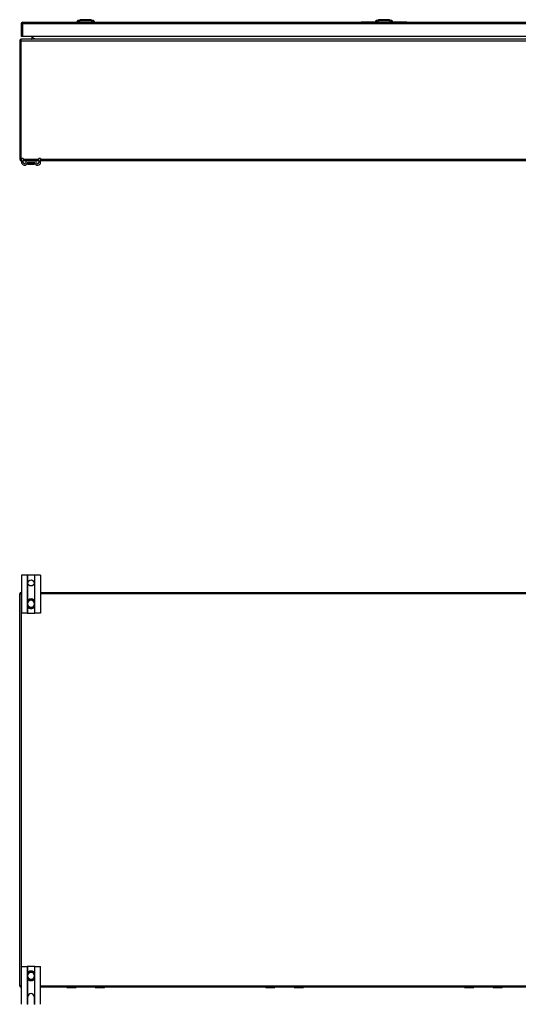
# Model space of a CAD drawing. Header units: inches. Extents: x 12 to 265, y 22 to 128.
# Tile 3 of 13: x 12 to 45, y 61 to 126. Entities that reach past the tile are written whole.
import ezdxf

# ---------------------------------------------------------------- set-up
doc = ezdxf.new("R2010")
doc.units = ezdxf.units.IN
doc.header["$MEASUREMENT"] = 0
doc.layers.add('Visible Edges(ANSI)', color=7, linetype='Continuous', lineweight=25)
doc.layers.add('Visible Tangent Edges(ANSI)', color=7, linetype='Continuous', lineweight=25)

msp = doc.modelspace()

# ---------------------------------------------------------------- linework, layer by layer
at = {"layer": 'Visible Edges(ANSI)'}
for p, q in [((12.155, 125.392), (12.155, 124.557)), ((12.254, 125.491), (59.859, 125.491)), ((15.883, 125.506), (15.815, 125.506)), ((15.883, 125.506), (15.994, 125.506)), ((15.889, 125.599), (16.048, 125.661)), ((16.817, 125.506), (15.994, 125.506)), ((16.762, 125.661), (16.922, 125.599)), ((16.817, 125.506), (16.928, 125.506)), ((16.996, 125.506), (16.928, 125.506)), ((34.307, 125.497), (34.307, 125.491)), ((34.307, 125.497), (34.557, 125.497)), ((35.49, 125.497), (34.557, 125.497)), ((35.534, 125.506), (35.466, 125.506)), ((35.534, 125.506), (35.645, 125.506)), ((35.54, 125.599), (35.7, 125.661)), ((36.469, 125.506), (35.645, 125.506)), ((36.414, 125.661), (36.573, 125.599)), ((36.469, 125.506), (36.579, 125.506)), ((36.647, 125.506), (36.579, 125.506)), ((37.557, 125.497), (36.624, 125.497)), ((37.557, 125.497), (37.807, 125.497)), ((37.807, 125.491), (37.807, 125.497)), ((12.254, 124.557), (12.155, 124.557)), ((59.859, 124.557), (12.254, 124.557)), ((12.855, 124.557), (12.855, 124.402)), ((12.057, 124.272), (12.057, 116.47)), ((59.958, 124.371), (12.156, 124.371)), ((12.182, 116.371), (12.156, 116.371)), ((12.182, 116.373), (12.182, 116.529)), ((12.287, 116.529), (12.182, 116.529)), ((12.182, 116.373), (12.182, 116.266)), ((12.287, 116.529), (12.287, 116.373)), ((12.287, 116.266), (12.287, 116.373)), ((12.586, 116.371), (12.287, 116.371)), ((12.571, 116.258), (12.571, 116.169)), ((12.571, 116.169), (12.571, 116.168)), ((13.028, 116.371), (12.586, 116.371)), ((13.028, 116.266), (12.586, 116.266)), ((12.59, 116.148), (13.023, 116.148)), ((13.327, 116.371), (13.028, 116.371)), ((13.043, 116.169), (13.043, 116.258)), ((13.043, 116.168), (13.043, 116.169)), ((13.432, 116.529), (13.327, 116.529)), ((13.327, 116.373), (13.327, 116.529)), ((13.327, 116.373), (13.327, 116.266)), ((13.432, 116.529), (13.432, 116.373)), ((13.432, 116.266), (13.432, 116.373)), ((58.682, 116.371), (13.432, 116.371)), ((12.555, 89.076), (12.182, 89.076)), ((12.182, 89.076), (12.182, 86.576)), ((12.586, 89.076), (12.555, 89.076)), ((13.028, 89.076), (12.586, 89.076)), ((13.059, 89.076), (13.028, 89.076)), ((13.432, 89.076), (13.059, 89.076)), ((13.432, 89.076), (13.432, 86.576)), ((12.057, 62.05), (12.057, 87.852)), ((12.156, 87.951), (12.182, 87.951)), ((13.432, 87.951), (58.682, 87.951)), ((12.571, 87.312), (12.571, 87.274)), ((12.571, 87.274), (12.571, 87.129)), ((12.571, 87.129), (12.571, 87.09)), ((13.043, 87.274), (13.043, 87.312)), ((13.043, 87.129), (13.043, 87.274)), ((13.043, 87.09), (13.043, 87.129)), ((12.555, 86.576), (12.182, 86.576)), ((12.555, 86.576), (12.586, 86.576)), ((12.586, 86.576), (13.028, 86.576)), ((13.028, 86.576), (13.059, 86.576)), ((13.432, 86.576), (13.059, 86.576)), ((12.182, 63.326), (12.555, 63.326)), ((12.182, 60.826), (12.182, 63.326)), ((12.586, 63.326), (12.555, 63.326)), ((13.028, 63.326), (12.586, 63.326)), ((13.059, 63.326), (13.028, 63.326)), ((13.059, 63.326), (13.432, 63.326)), ((13.432, 60.826), (13.432, 63.326)), ((12.571, 62.812), (12.571, 62.774)), ((12.571, 62.774), (12.571, 62.629)), ((12.571, 62.629), (12.571, 62.59)), ((13.043, 62.774), (13.043, 62.812)), ((13.043, 62.629), (13.043, 62.774)), ((13.043, 62.59), (13.043, 62.629)), ((12.182, 61.951), (12.156, 61.951)), ((58.682, 61.951), (13.432, 61.951)), ((15.175, 61.933), (15.76, 61.933)), ((15.775, 61.951), (15.775, 61.949)), ((17.035, 61.949), (17.035, 61.951)), ((17.051, 61.933), (17.636, 61.933)), ((28.276, 61.933), (28.861, 61.933)), ((28.876, 61.951), (28.876, 61.949)), ((30.136, 61.949), (30.136, 61.951)), ((30.152, 61.933), (30.737, 61.933)), ((41.377, 61.933), (41.962, 61.933)), ((41.977, 61.951), (41.977, 61.949)), ((43.237, 61.949), (43.237, 61.951)), ((43.253, 61.933), (43.838, 61.933)), ((12.604, 60.888), (12.604, 61.326)), ((13.01, 61.326), (13.01, 60.888))]:
    msp.add_line(p, q, dxfattribs=at)
at = {"layer": 'Visible Edges(ANSI)', "flags": 128}
for points in [[(16.76, 125.661), (16.76, 125.661), (16.759, 125.661), (16.757, 125.661), (16.754, 125.661), (16.75, 125.661), (16.745, 125.661), (16.74, 125.661), (16.733, 125.661), (16.726, 125.661), (16.719, 125.661), (16.71, 125.661), (16.701, 125.661), (16.691, 125.661), (16.68, 125.661), (16.669, 125.661), (16.657, 125.661), (16.644, 125.661), (16.631, 125.661), (16.617, 125.661), (16.603, 125.661), (16.588, 125.661), (16.573, 125.661), (16.557, 125.661), (16.541, 125.661), (16.525, 125.661), (16.509, 125.661), (16.492, 125.661), (16.475, 125.661), (16.458, 125.661), (16.44, 125.661), (16.423, 125.661), (16.406, 125.661), (16.388, 125.661), (16.371, 125.661), (16.354, 125.661), (16.336, 125.661), (16.319, 125.661), (16.302, 125.661), (16.286, 125.661), (16.27, 125.661), (16.254, 125.661), (16.238, 125.661), (16.223, 125.661), (16.208, 125.661), (16.194, 125.661), (16.18, 125.661), (16.167, 125.661), (16.154, 125.661), (16.142, 125.661), (16.131, 125.661), (16.12, 125.661), (16.11, 125.661), (16.101, 125.661), (16.092, 125.661), (16.084, 125.661), (16.077, 125.661), (16.071, 125.661), (16.065, 125.661), (16.061, 125.661), (16.057, 125.661), (16.054, 125.661), (16.052, 125.661), (16.051, 125.661), (16.05, 125.661)], [(36.412, 125.661), (36.412, 125.661), (36.41, 125.661), (36.408, 125.661), (36.405, 125.661), (36.401, 125.661), (36.397, 125.661), (36.391, 125.661), (36.385, 125.661), (36.378, 125.661), (36.37, 125.661), (36.361, 125.661), (36.352, 125.661), (36.342, 125.661), (36.331, 125.661), (36.32, 125.661), (36.308, 125.661), (36.296, 125.661), (36.282, 125.661), (36.269, 125.661), (36.254, 125.661), (36.24, 125.661), (36.224, 125.661), (36.209, 125.661), (36.193, 125.661), (36.177, 125.661), (36.16, 125.661), (36.143, 125.661), (36.126, 125.661), (36.109, 125.661), (36.092, 125.661), (36.075, 125.661), (36.057, 125.661), (36.04, 125.661), (36.022, 125.661), (36.005, 125.661), (35.988, 125.661), (35.971, 125.661), (35.954, 125.661), (35.937, 125.661), (35.921, 125.661), (35.905, 125.661), (35.89, 125.661), (35.874, 125.661), (35.859, 125.661), (35.845, 125.661), (35.831, 125.661), (35.818, 125.661), (35.806, 125.661), (35.794, 125.661), (35.782, 125.661), (35.772, 125.661), (35.762, 125.661), (35.752, 125.661), (35.744, 125.661), (35.736, 125.661), (35.729, 125.661), (35.722, 125.661), (35.717, 125.661), (35.712, 125.661), (35.709, 125.661), (35.706, 125.661), (35.703, 125.661), (35.702, 125.661), (35.702, 125.661)], [(12.702, 87.498), (12.692, 87.494), (12.683, 87.49), (12.674, 87.486), (12.665, 87.481), (12.657, 87.475), (12.649, 87.469), (12.641, 87.463), (12.633, 87.456), (12.626, 87.449), (12.619, 87.442), (12.613, 87.434), (12.607, 87.426), (12.601, 87.418), (12.596, 87.409), (12.591, 87.4), (12.587, 87.391), (12.583, 87.382), (12.58, 87.372), (12.577, 87.363), (12.575, 87.353), (12.573, 87.343), (12.572, 87.333), (12.571, 87.323), (12.571, 87.312)], [(12.571, 87.09), (12.571, 87.08), (12.572, 87.07), (12.573, 87.06), (12.575, 87.05), (12.577, 87.04), (12.58, 87.03), (12.583, 87.021), (12.587, 87.011), (12.591, 87.002), (12.596, 86.993), (12.601, 86.985), (12.607, 86.976), (12.613, 86.968), (12.619, 86.96), (12.626, 86.953), (12.633, 86.946), (12.64, 86.939), (12.648, 86.933), (12.657, 86.927), (12.665, 86.922), (12.674, 86.916), (12.683, 86.912), (12.692, 86.908), (12.702, 86.904)], [(13.043, 87.312), (13.043, 87.323), (13.042, 87.333), (13.041, 87.343), (13.039, 87.353), (13.037, 87.363), (13.034, 87.372), (13.03, 87.382), (13.027, 87.391), (13.022, 87.4), (13.018, 87.409), (13.013, 87.418), (13.007, 87.426), (13.001, 87.434), (12.994, 87.442), (12.988, 87.449), (12.981, 87.456), (12.973, 87.463), (12.965, 87.469), (12.957, 87.475), (12.948, 87.481), (12.94, 87.486), (12.931, 87.49), (12.921, 87.494), (12.912, 87.498)], [(12.912, 86.904), (12.921, 86.908), (12.931, 86.912), (12.94, 86.916), (12.949, 86.922), (12.957, 86.927), (12.965, 86.933), (12.973, 86.939), (12.981, 86.946), (12.988, 86.953), (12.995, 86.961), (13.001, 86.968), (13.007, 86.976), (13.013, 86.985), (13.018, 86.993), (13.023, 87.002), (13.027, 87.011), (13.031, 87.021), (13.034, 87.03), (13.037, 87.04), (13.039, 87.05), (13.041, 87.059), (13.042, 87.07), (13.043, 87.08), (13.043, 87.09)], [(12.702, 62.998), (12.692, 62.994), (12.683, 62.99), (12.674, 62.986), (12.665, 62.981), (12.657, 62.975), (12.648, 62.969), (12.64, 62.963), (12.633, 62.956), (12.626, 62.949), (12.619, 62.942), (12.613, 62.934), (12.606, 62.926), (12.601, 62.917), (12.596, 62.909), (12.591, 62.9), (12.587, 62.891), (12.583, 62.881), (12.58, 62.872), (12.577, 62.862), (12.575, 62.853), (12.573, 62.843), (12.572, 62.833), (12.571, 62.823), (12.571, 62.812)], [(13.043, 62.812), (13.043, 62.823), (13.042, 62.833), (13.041, 62.843), (13.039, 62.852), (13.037, 62.862), (13.034, 62.872), (13.031, 62.881), (13.027, 62.891), (13.023, 62.9), (13.018, 62.909), (13.013, 62.917), (13.007, 62.926), (13.001, 62.934), (12.995, 62.942), (12.988, 62.949), (12.981, 62.956), (12.973, 62.963), (12.965, 62.969), (12.957, 62.975), (12.949, 62.981), (12.94, 62.986), (12.931, 62.99), (12.921, 62.994), (12.912, 62.998)], [(12.571, 62.59), (12.571, 62.58), (12.572, 62.569), (12.573, 62.559), (12.575, 62.549), (12.577, 62.54), (12.58, 62.53), (12.583, 62.52), (12.587, 62.511), (12.591, 62.502), (12.596, 62.493), (12.601, 62.484), (12.607, 62.476), (12.613, 62.468), (12.619, 62.46), (12.626, 62.453), (12.633, 62.446), (12.641, 62.439), (12.649, 62.433), (12.657, 62.427), (12.665, 62.421), (12.674, 62.416), (12.683, 62.412), (12.692, 62.408), (12.702, 62.404)], [(12.912, 62.404), (12.921, 62.408), (12.931, 62.412), (12.94, 62.416), (12.948, 62.421), (12.957, 62.427), (12.965, 62.433), (12.973, 62.439), (12.981, 62.446), (12.988, 62.453), (12.994, 62.46), (13.001, 62.468), (13.007, 62.476), (13.013, 62.484), (13.018, 62.493), (13.022, 62.502), (13.027, 62.511), (13.03, 62.52), (13.034, 62.53), (13.037, 62.54), (13.039, 62.549), (13.041, 62.559), (13.042, 62.569), (13.043, 62.58), (13.043, 62.59)], [(12.555, 60.827), (12.555, 60.827), (12.554, 60.827), (12.554, 60.827), (12.554, 60.827), (12.553, 60.827), (12.553, 60.827), (12.552, 60.827), (12.552, 60.827), (12.551, 60.827), (12.551, 60.827), (12.55, 60.827), (12.55, 60.827), (12.549, 60.826), (12.549, 60.826), (12.548, 60.826), (12.548, 60.826), (12.547, 60.826), (12.546, 60.826), (12.546, 60.826), (12.545, 60.826), (12.544, 60.826), (12.543, 60.826), (12.543, 60.826), (12.542, 60.826)], [(12.586, 60.844), (12.584, 60.843), (12.583, 60.841), (12.581, 60.84), (12.58, 60.839), (12.578, 60.838), (12.576, 60.836), (12.575, 60.835), (12.573, 60.834), (12.571, 60.834), (12.57, 60.833), (12.568, 60.832), (12.567, 60.831), (12.565, 60.831), (12.564, 60.83), (12.562, 60.83), (12.561, 60.829), (12.56, 60.829), (12.559, 60.828), (12.558, 60.828), (12.557, 60.828), (12.556, 60.828), (12.556, 60.828), (12.555, 60.828), (12.555, 60.827)], [(13.059, 60.827), (13.058, 60.828), (13.058, 60.828), (13.057, 60.828), (13.057, 60.828), (13.056, 60.828), (13.055, 60.828), (13.054, 60.829), (13.053, 60.829), (13.051, 60.83), (13.05, 60.83), (13.049, 60.831), (13.047, 60.831), (13.045, 60.832), (13.044, 60.833), (13.042, 60.834), (13.041, 60.834), (13.039, 60.835), (13.037, 60.836), (13.036, 60.838), (13.034, 60.839), (13.033, 60.84), (13.031, 60.841), (13.029, 60.843), (13.028, 60.844)], [(13.072, 60.826), (13.071, 60.826), (13.07, 60.826), (13.07, 60.826), (13.069, 60.826), (13.068, 60.826), (13.067, 60.826), (13.067, 60.826), (13.066, 60.826), (13.066, 60.826), (13.065, 60.826), (13.064, 60.826), (13.064, 60.827), (13.063, 60.827), (13.063, 60.827), (13.062, 60.827), (13.062, 60.827), (13.061, 60.827), (13.061, 60.827), (13.06, 60.827), (13.06, 60.827), (13.06, 60.827), (13.059, 60.827), (13.059, 60.827), (13.059, 60.827)]]:
    msp.add_lwpolyline(points, dxfattribs=at)
at = {"layer": 'Visible Edges(ANSI)'}
msp.add_circle((12.807, 88.576), 0.203, dxfattribs=at)
for centre, radius, start, end in [((12.254, 125.392), 0.099, 90, 180), ((15.932, 125.489), 0.118, 111.25051, 171.39905), ((15.874, 125.514), 0.0394, 191.53696, 216.8699), ((16.05, 125.656), 0.00492, 90.20877, 111.25051), ((16.76, 125.656), 0.00492, 68.74949, 89.79123), ((16.879, 125.489), 0.118, 8.60095, 68.74949), ((16.937, 125.514), 0.0394, 323.1301, 348.46304), ((35.583, 125.489), 0.118, 111.25051, 171.39905), ((35.525, 125.514), 0.0394, 191.53696, 216.8699), ((35.702, 125.656), 0.00492, 90.20877, 111.25051), ((36.412, 125.656), 0.00492, 68.74949, 89.79123), ((36.531, 125.489), 0.118, 8.60095, 68.74949), ((36.588, 125.514), 0.0394, 323.1301, 348.46304), ((12.156, 124.272), 0.099, 90, 180), ((12.824, 124.402), 0.031, 270, 0), ((12.156, 116.47), 0.099, 180, 270), ((12.369, 116.266), 0.187, 180, 351.84356), ((12.369, 116.266), 0.0825, 180, 351.84356), ((12.586, 116.235), 0.136, 90, 171.84356), ((12.586, 116.235), 0.031, 90, 171.84356), ((12.578, 116.258), 0.00787, 141.87113, 180), ((12.59, 116.168), 0.0197, 180, 270), ((13.023, 116.168), 0.0197, 270, 0), ((13.028, 116.235), 0.136, 8.15644, 90), ((13.028, 116.235), 0.031, 8.15644, 90), ((13.035, 116.258), 0.00787, 0, 38.12887), ((13.244, 116.266), 0.188, 188.15644, 0), ((13.244, 116.266), 0.0825, 188.15644, 0), ((12.156, 87.852), 0.099, 90, 180), ((12.807, 87.201), 0.315, 70.52878, 109.47122), ((12.807, 87.201), 0.315, 250.52878, 289.47122), ((12.807, 62.701), 0.315, 70.52878, 109.47122), ((12.807, 62.701), 0.315, 250.52878, 289.47122), ((12.156, 62.05), 0.099, 180, 270), ((15.175, 61.953), 0.0197, 185.32471, 270), ((15.76, 61.949), 0.0157, 270, 0), ((17.051, 61.949), 0.0157, 180, 270), ((17.636, 61.953), 0.0197, 270, 354.67529), ((28.276, 61.953), 0.0197, 185.32471, 270), ((28.861, 61.949), 0.0157, 270, 0), ((30.152, 61.949), 0.0157, 180, 270), ((30.737, 61.953), 0.0197, 270, 354.67529), ((41.377, 61.953), 0.0197, 185.32471, 270), ((41.962, 61.949), 0.0157, 270, 0), ((43.253, 61.949), 0.0157, 180, 270), ((43.838, 61.953), 0.0197, 270, 354.67529), ((12.807, 61.326), 0.203, 0, 180), ((12.542, 60.888), 0.062, 314.93354, 0), ((13.072, 60.888), 0.062, 180, 225.06646)]:
    msp.add_arc(centre, radius, start, end, dxfattribs=at)
at = {"layer": 'Visible Tangent Edges(ANSI)'}
for p, q in [((12.254, 125.392), (12.155, 125.392)), ((12.254, 125.392), (12.254, 125.491)), ((12.254, 124.557), (12.254, 125.392)), ((59.859, 125.392), (12.254, 125.392)), ((16.405, 125.661), (16.405, 125.661)), ((16.405, 125.599), (16.405, 125.661)), ((34.557, 125.491), (34.557, 125.497)), ((36.057, 125.661), (36.057, 125.661)), ((36.057, 125.599), (36.057, 125.661)), ((37.557, 125.497), (37.557, 125.491)), ((12.954, 124.402), (12.954, 124.557)), ((12.156, 124.272), (12.057, 124.272)), ((12.156, 124.272), (12.156, 124.371)), ((12.156, 116.47), (12.156, 124.272)), ((12.156, 124.272), (59.958, 124.272)), ((12.855, 124.402), (12.954, 124.402)), ((12.954, 124.402), (12.954, 124.371)), ((13.055, 124.402), (12.954, 124.402)), ((13.055, 124.402), (59.059, 124.402)), ((12.057, 116.47), (12.156, 116.47)), ((12.156, 116.371), (12.156, 116.47)), ((12.156, 116.47), (12.182, 116.47)), ((12.182, 116.373), (12.287, 116.373)), ((12.287, 116.47), (13.327, 116.47)), ((12.702, 116.258), (12.571, 116.258)), ((12.912, 116.258), (12.702, 116.258)), ((12.702, 116.195), (12.702, 116.258)), ((12.702, 116.195), (12.912, 116.195)), ((12.91, 116.181), (12.704, 116.181)), ((13.043, 116.258), (12.912, 116.258)), ((12.912, 116.258), (12.912, 116.195)), ((13.327, 116.373), (13.432, 116.373)), ((13.432, 116.47), (58.682, 116.47)), ((12.555, 89.076), (12.555, 86.576)), ((12.586, 87.388), (12.586, 89.076)), ((13.028, 89.076), (13.028, 87.388)), ((13.059, 86.576), (13.059, 89.076)), ((12.057, 87.852), (12.156, 87.852)), ((12.156, 87.852), (12.156, 87.951)), ((12.156, 87.852), (12.156, 62.05)), ((12.182, 87.852), (12.156, 87.852)), ((58.682, 87.852), (13.432, 87.852)), ((12.571, 87.274), (12.59, 87.274)), ((12.571, 87.129), (12.59, 87.129)), ((12.586, 86.576), (12.586, 87.014)), ((12.59, 87.129), (12.59, 87.274)), ((12.704, 87.492), (12.702, 87.498)), ((12.702, 86.904), (12.704, 86.91)), ((12.91, 87.492), (12.912, 87.498)), ((12.912, 86.904), (12.91, 86.91)), ((13.043, 87.274), (13.023, 87.274)), ((13.023, 87.274), (13.023, 87.129)), ((13.043, 87.129), (13.023, 87.129)), ((13.028, 87.014), (13.028, 86.576)), ((12.555, 63.326), (12.555, 60.827)), ((12.586, 62.888), (12.586, 63.326)), ((12.702, 62.998), (12.704, 62.992)), ((12.912, 62.998), (12.91, 62.992)), ((13.028, 63.326), (13.028, 62.888)), ((13.059, 60.827), (13.059, 63.326)), ((12.571, 62.774), (12.59, 62.774)), ((12.571, 62.629), (12.59, 62.629)), ((12.586, 60.844), (12.586, 62.514)), ((12.59, 62.629), (12.59, 62.774)), ((12.704, 62.41), (12.702, 62.404)), ((12.91, 62.41), (12.912, 62.404)), ((13.043, 62.774), (13.023, 62.774)), ((13.023, 62.774), (13.023, 62.629)), ((13.043, 62.629), (13.023, 62.629)), ((13.028, 62.514), (13.028, 60.844)), ((12.156, 62.05), (12.057, 62.05)), ((12.156, 62.05), (12.182, 62.05)), ((12.156, 61.951), (12.156, 62.05)), ((13.432, 62.05), (58.682, 62.05)), ((15.175, 61.951), (15.175, 61.933)), ((15.76, 61.933), (15.76, 61.951)), ((17.051, 61.951), (17.051, 61.933)), ((17.636, 61.933), (17.636, 61.951)), ((28.276, 61.951), (28.276, 61.933)), ((28.861, 61.933), (28.861, 61.951)), ((30.152, 61.951), (30.152, 61.933)), ((30.737, 61.933), (30.737, 61.951)), ((41.377, 61.951), (41.377, 61.933)), ((41.962, 61.933), (41.962, 61.951)), ((43.253, 61.951), (43.253, 61.933)), ((43.838, 61.933), (43.838, 61.951))]:
    msp.add_line(p, q, dxfattribs=at)
at = {"layer": 'Visible Tangent Edges(ANSI)', "flags": 128}
for points in [[(15.965, 125.6), (15.957, 125.6), (15.952, 125.6), (15.946, 125.6), (15.941, 125.6), (15.936, 125.6), (15.931, 125.6), (15.927, 125.6), (15.923, 125.6), (15.919, 125.6), (15.915, 125.6), (15.911, 125.599), (15.908, 125.599), (15.905, 125.599), (15.902, 125.599), (15.9, 125.599), (15.897, 125.599), (15.895, 125.599), (15.894, 125.599), (15.892, 125.599), (15.891, 125.599), (15.89, 125.599), (15.889, 125.599), (15.889, 125.599), (15.889, 125.599)], [(16.017, 125.6), (16.014, 125.6), (16.011, 125.6), (16.009, 125.6), (16.006, 125.6), (16.003, 125.6), (16.001, 125.6), (15.998, 125.6), (15.996, 125.6), (15.993, 125.6), (15.991, 125.6), (15.989, 125.6), (15.987, 125.6), (15.984, 125.6), (15.982, 125.6), (15.98, 125.6), (15.978, 125.6), (15.977, 125.6), (15.975, 125.6), (15.973, 125.6), (15.971, 125.6), (15.97, 125.6), (15.968, 125.6), (15.967, 125.6), (15.965, 125.6)], [(16.405, 125.599), (16.389, 125.599), (16.372, 125.599), (16.356, 125.599), (16.339, 125.599), (16.323, 125.599), (16.306, 125.599), (16.29, 125.599), (16.274, 125.599), (16.257, 125.599), (16.241, 125.599), (16.225, 125.599), (16.209, 125.599), (16.192, 125.599), (16.176, 125.6), (16.16, 125.6), (16.144, 125.6), (16.129, 125.6), (16.113, 125.6), (16.097, 125.6), (16.081, 125.6), (16.066, 125.6), (16.05, 125.6), (16.035, 125.6), (16.017, 125.6)], [(16.048, 125.661), (16.049, 125.661), (16.049, 125.661), (16.05, 125.661), (16.051, 125.661), (16.052, 125.661), (16.054, 125.661), (16.056, 125.661), (16.058, 125.661), (16.061, 125.661), (16.063, 125.661), (16.066, 125.661), (16.07, 125.661), (16.073, 125.661), (16.077, 125.661), (16.082, 125.661), (16.086, 125.661), (16.091, 125.661), (16.096, 125.661), (16.101, 125.661), (16.106, 125.661), (16.112, 125.661), (16.118, 125.661), (16.124, 125.661), (16.131, 125.661)], [(16.131, 125.661), (16.133, 125.661), (16.134, 125.661), (16.136, 125.661), (16.138, 125.661), (16.14, 125.661), (16.142, 125.661), (16.144, 125.661), (16.145, 125.661), (16.147, 125.661), (16.149, 125.661), (16.151, 125.661), (16.153, 125.661), (16.155, 125.661), (16.157, 125.661), (16.159, 125.661), (16.161, 125.661), (16.163, 125.661), (16.165, 125.661), (16.167, 125.661), (16.169, 125.661), (16.171, 125.661), (16.174, 125.661), (16.176, 125.661), (16.178, 125.661)], [(16.178, 125.661), (16.186, 125.661), (16.194, 125.661), (16.202, 125.661), (16.211, 125.661), (16.22, 125.661), (16.229, 125.661), (16.238, 125.661), (16.247, 125.661), (16.256, 125.661), (16.265, 125.661), (16.275, 125.661), (16.284, 125.661), (16.294, 125.661), (16.304, 125.661), (16.314, 125.661), (16.324, 125.661), (16.334, 125.661), (16.344, 125.661), (16.354, 125.661), (16.364, 125.661), (16.375, 125.661), (16.385, 125.661), (16.395, 125.661), (16.405, 125.661)], [(16.405, 125.661), (16.416, 125.661), (16.426, 125.661), (16.436, 125.661), (16.446, 125.661), (16.457, 125.661), (16.467, 125.661), (16.477, 125.661), (16.487, 125.661), (16.497, 125.661), (16.507, 125.661), (16.517, 125.661), (16.526, 125.661), (16.536, 125.661), (16.545, 125.661), (16.555, 125.661), (16.564, 125.661), (16.573, 125.661), (16.582, 125.661), (16.591, 125.661), (16.6, 125.661), (16.608, 125.661), (16.617, 125.661), (16.625, 125.661), (16.633, 125.661)], [(16.794, 125.6), (16.776, 125.6), (16.76, 125.6), (16.745, 125.6), (16.729, 125.6), (16.714, 125.6), (16.698, 125.6), (16.682, 125.6), (16.666, 125.6), (16.65, 125.6), (16.634, 125.6), (16.618, 125.599), (16.602, 125.599), (16.586, 125.599), (16.57, 125.599), (16.553, 125.599), (16.537, 125.599), (16.521, 125.599), (16.504, 125.599), (16.488, 125.599), (16.471, 125.599), (16.455, 125.599), (16.438, 125.599), (16.422, 125.599), (16.405, 125.599)], [(16.633, 125.661), (16.635, 125.661), (16.637, 125.661), (16.639, 125.661), (16.641, 125.661), (16.643, 125.661), (16.645, 125.661), (16.648, 125.661), (16.65, 125.661), (16.652, 125.661), (16.654, 125.661), (16.656, 125.661), (16.658, 125.661), (16.659, 125.661), (16.661, 125.661), (16.663, 125.661), (16.665, 125.661), (16.667, 125.661), (16.669, 125.661), (16.671, 125.661), (16.673, 125.661), (16.675, 125.661), (16.676, 125.661), (16.678, 125.661), (16.68, 125.661)], [(16.68, 125.661), (16.686, 125.661), (16.693, 125.661), (16.699, 125.661), (16.704, 125.661), (16.71, 125.661), (16.715, 125.661), (16.72, 125.661), (16.725, 125.661), (16.729, 125.661), (16.733, 125.661), (16.737, 125.661), (16.741, 125.661), (16.744, 125.661), (16.747, 125.661), (16.75, 125.661), (16.753, 125.661), (16.755, 125.661), (16.757, 125.661), (16.758, 125.661), (16.76, 125.661), (16.761, 125.661), (16.762, 125.661), (16.762, 125.661), (16.762, 125.661)], [(16.824, 125.6), (16.823, 125.6), (16.822, 125.6), (16.821, 125.6), (16.82, 125.6), (16.818, 125.6), (16.817, 125.6), (16.816, 125.6), (16.815, 125.6), (16.814, 125.6), (16.812, 125.6), (16.811, 125.6), (16.81, 125.6), (16.809, 125.6), (16.807, 125.6), (16.806, 125.6), (16.805, 125.6), (16.803, 125.6), (16.802, 125.6), (16.801, 125.6), (16.799, 125.6), (16.798, 125.6), (16.797, 125.6), (16.795, 125.6), (16.794, 125.6)], [(16.845, 125.6), (16.845, 125.6), (16.844, 125.6), (16.843, 125.6), (16.842, 125.6), (16.842, 125.6), (16.841, 125.6), (16.84, 125.6), (16.839, 125.6), (16.839, 125.6), (16.838, 125.6), (16.837, 125.6), (16.836, 125.6), (16.835, 125.6), (16.834, 125.6), (16.833, 125.6), (16.832, 125.6), (16.831, 125.6), (16.83, 125.6), (16.829, 125.6), (16.828, 125.6), (16.827, 125.6), (16.826, 125.6), (16.825, 125.6), (16.824, 125.6)], [(16.922, 125.599), (16.922, 125.599), (16.921, 125.599), (16.921, 125.599), (16.92, 125.599), (16.919, 125.599), (16.917, 125.599), (16.915, 125.599), (16.913, 125.599), (16.911, 125.599), (16.908, 125.599), (16.906, 125.599), (16.903, 125.599), (16.899, 125.599), (16.896, 125.6), (16.892, 125.6), (16.888, 125.6), (16.884, 125.6), (16.879, 125.6), (16.874, 125.6), (16.87, 125.6), (16.864, 125.6), (16.859, 125.6), (16.853, 125.6), (16.845, 125.6)], [(35.617, 125.6), (35.609, 125.6), (35.603, 125.6), (35.598, 125.6), (35.593, 125.6), (35.588, 125.6), (35.583, 125.6), (35.578, 125.6), (35.574, 125.6), (35.57, 125.6), (35.566, 125.6), (35.563, 125.599), (35.56, 125.599), (35.557, 125.599), (35.554, 125.599), (35.551, 125.599), (35.549, 125.599), (35.547, 125.599), (35.545, 125.599), (35.544, 125.599), (35.542, 125.599), (35.541, 125.599), (35.541, 125.599), (35.54, 125.599), (35.54, 125.599)], [(35.668, 125.6), (35.665, 125.6), (35.663, 125.6), (35.66, 125.6), (35.657, 125.6), (35.655, 125.6), (35.652, 125.6), (35.65, 125.6), (35.647, 125.6), (35.645, 125.6), (35.643, 125.6), (35.64, 125.6), (35.638, 125.6), (35.636, 125.6), (35.634, 125.6), (35.632, 125.6), (35.63, 125.6), (35.628, 125.6), (35.626, 125.6), (35.624, 125.6), (35.623, 125.6), (35.621, 125.6), (35.62, 125.6), (35.618, 125.6), (35.617, 125.6)], [(36.057, 125.599), (36.04, 125.599), (36.024, 125.599), (36.007, 125.599), (35.991, 125.599), (35.974, 125.599), (35.958, 125.599), (35.942, 125.599), (35.925, 125.599), (35.909, 125.599), (35.893, 125.599), (35.876, 125.599), (35.86, 125.599), (35.844, 125.599), (35.828, 125.6), (35.812, 125.6), (35.796, 125.6), (35.78, 125.6), (35.764, 125.6), (35.749, 125.6), (35.733, 125.6), (35.717, 125.6), (35.702, 125.6), (35.686, 125.6), (35.668, 125.6)], [(35.7, 125.661), (35.7, 125.661), (35.701, 125.661), (35.701, 125.661), (35.702, 125.661), (35.704, 125.661), (35.705, 125.661), (35.707, 125.661), (35.709, 125.661), (35.712, 125.661), (35.715, 125.661), (35.718, 125.661), (35.721, 125.661), (35.725, 125.661), (35.729, 125.661), (35.733, 125.661), (35.737, 125.661), (35.742, 125.661), (35.747, 125.661), (35.752, 125.661), (35.758, 125.661), (35.764, 125.661), (35.77, 125.661), (35.776, 125.661), (35.782, 125.661)], [(35.782, 125.661), (35.784, 125.661), (35.786, 125.661), (35.788, 125.661), (35.789, 125.661), (35.791, 125.661), (35.793, 125.661), (35.795, 125.661), (35.797, 125.661), (35.799, 125.661), (35.801, 125.661), (35.803, 125.661), (35.805, 125.661), (35.807, 125.661), (35.809, 125.661), (35.811, 125.661), (35.813, 125.661), (35.815, 125.661), (35.817, 125.661), (35.819, 125.661), (35.821, 125.661), (35.823, 125.661), (35.825, 125.661), (35.827, 125.661), (35.829, 125.661)], [(35.829, 125.661), (35.837, 125.661), (35.845, 125.661), (35.854, 125.661), (35.862, 125.661), (35.871, 125.661), (35.88, 125.661), (35.889, 125.661), (35.898, 125.661), (35.907, 125.661), (35.917, 125.661), (35.926, 125.661), (35.936, 125.661), (35.946, 125.661), (35.955, 125.661), (35.965, 125.661), (35.975, 125.661), (35.985, 125.661), (35.995, 125.661), (36.006, 125.661), (36.016, 125.661), (36.026, 125.661), (36.036, 125.661), (36.047, 125.661), (36.057, 125.661)], [(36.057, 125.661), (36.067, 125.661), (36.077, 125.661), (36.088, 125.661), (36.098, 125.661), (36.108, 125.661), (36.118, 125.661), (36.128, 125.661), (36.138, 125.661), (36.148, 125.661), (36.158, 125.661), (36.168, 125.661), (36.178, 125.661), (36.187, 125.661), (36.197, 125.661), (36.206, 125.661), (36.216, 125.661), (36.225, 125.661), (36.234, 125.661), (36.243, 125.661), (36.251, 125.661), (36.26, 125.661), (36.268, 125.661), (36.276, 125.661), (36.284, 125.661)], [(36.445, 125.6), (36.427, 125.6), (36.412, 125.6), (36.396, 125.6), (36.381, 125.6), (36.365, 125.6), (36.349, 125.6), (36.334, 125.6), (36.318, 125.6), (36.302, 125.6), (36.286, 125.6), (36.27, 125.599), (36.253, 125.599), (36.237, 125.599), (36.221, 125.599), (36.205, 125.599), (36.188, 125.599), (36.172, 125.599), (36.156, 125.599), (36.139, 125.599), (36.123, 125.599), (36.106, 125.599), (36.09, 125.599), (36.073, 125.599), (36.057, 125.599)], [(36.284, 125.661), (36.287, 125.661), (36.289, 125.661), (36.291, 125.661), (36.293, 125.661), (36.295, 125.661), (36.297, 125.661), (36.299, 125.661), (36.301, 125.661), (36.303, 125.661), (36.305, 125.661), (36.307, 125.661), (36.309, 125.661), (36.311, 125.661), (36.313, 125.661), (36.315, 125.661), (36.317, 125.661), (36.319, 125.661), (36.321, 125.661), (36.322, 125.661), (36.324, 125.661), (36.326, 125.661), (36.328, 125.661), (36.33, 125.661), (36.331, 125.661)], [(36.331, 125.661), (36.338, 125.661), (36.344, 125.661), (36.35, 125.661), (36.356, 125.661), (36.361, 125.661), (36.366, 125.661), (36.371, 125.661), (36.376, 125.661), (36.381, 125.661), (36.385, 125.661), (36.389, 125.661), (36.392, 125.661), (36.396, 125.661), (36.399, 125.661), (36.402, 125.661), (36.404, 125.661), (36.406, 125.661), (36.408, 125.661), (36.41, 125.661), (36.411, 125.661), (36.412, 125.661), (36.413, 125.661), (36.414, 125.661), (36.414, 125.661)], [(36.476, 125.6), (36.475, 125.6), (36.473, 125.6), (36.472, 125.6), (36.471, 125.6), (36.47, 125.6), (36.469, 125.6), (36.468, 125.6), (36.466, 125.6), (36.465, 125.6), (36.464, 125.6), (36.463, 125.6), (36.461, 125.6), (36.46, 125.6), (36.459, 125.6), (36.458, 125.6), (36.456, 125.6), (36.455, 125.6), (36.454, 125.6), (36.452, 125.6), (36.451, 125.6), (36.45, 125.6), (36.448, 125.6), (36.447, 125.6), (36.445, 125.6)], [(36.497, 125.6), (36.496, 125.6), (36.495, 125.6), (36.495, 125.6), (36.494, 125.6), (36.493, 125.6), (36.492, 125.6), (36.492, 125.6), (36.491, 125.6), (36.49, 125.6), (36.489, 125.6), (36.488, 125.6), (36.487, 125.6), (36.487, 125.6), (36.486, 125.6), (36.485, 125.6), (36.484, 125.6), (36.483, 125.6), (36.482, 125.6), (36.481, 125.6), (36.48, 125.6), (36.479, 125.6), (36.478, 125.6), (36.477, 125.6), (36.476, 125.6)], [(36.573, 125.599), (36.573, 125.599), (36.573, 125.599), (36.572, 125.599), (36.571, 125.599), (36.57, 125.599), (36.569, 125.599), (36.567, 125.599), (36.565, 125.599), (36.562, 125.599), (36.56, 125.599), (36.557, 125.599), (36.554, 125.599), (36.551, 125.599), (36.547, 125.6), (36.543, 125.6), (36.539, 125.6), (36.535, 125.6), (36.531, 125.6), (36.526, 125.6), (36.521, 125.6), (36.516, 125.6), (36.511, 125.6), (36.505, 125.6), (36.497, 125.6)], [(12.702, 116.195), (12.692, 116.195), (12.683, 116.195), (12.674, 116.194), (12.665, 116.194), (12.657, 116.193), (12.649, 116.192), (12.641, 116.191), (12.633, 116.19), (12.626, 116.188), (12.619, 116.187), (12.613, 116.186), (12.607, 116.184), (12.601, 116.183), (12.596, 116.181), (12.591, 116.18), (12.587, 116.178), (12.583, 116.177), (12.58, 116.175), (12.577, 116.174), (12.575, 116.173), (12.573, 116.172), (12.572, 116.171), (12.571, 116.17), (12.571, 116.169)], [(12.588, 116.149), (12.587, 116.15), (12.587, 116.151), (12.588, 116.153), (12.589, 116.154), (12.59, 116.156), (12.593, 116.157), (12.595, 116.159), (12.598, 116.161), (12.602, 116.162), (12.606, 116.164), (12.611, 116.166), (12.616, 116.168), (12.621, 116.17), (12.627, 116.171), (12.633, 116.173), (12.64, 116.175), (12.647, 116.176), (12.654, 116.177), (12.662, 116.178), (12.669, 116.179), (12.678, 116.18), (12.686, 116.181), (12.695, 116.181), (12.704, 116.181)], [(12.59, 116.148), (12.59, 116.148), (12.59, 116.148), (12.59, 116.148), (12.59, 116.148), (12.59, 116.148), (12.59, 116.148), (12.59, 116.148), (12.589, 116.148), (12.589, 116.148), (12.589, 116.148), (12.589, 116.148), (12.589, 116.148), (12.589, 116.148), (12.589, 116.148), (12.589, 116.148), (12.589, 116.149), (12.588, 116.149), (12.588, 116.149), (12.588, 116.149), (12.588, 116.149), (12.588, 116.149), (12.588, 116.149), (12.588, 116.149), (12.588, 116.149)], [(12.91, 116.181), (12.919, 116.181), (12.927, 116.181), (12.936, 116.18), (12.944, 116.179), (12.952, 116.178), (12.96, 116.177), (12.967, 116.176), (12.974, 116.175), (12.981, 116.173), (12.987, 116.171), (12.993, 116.17), (12.998, 116.168), (13.003, 116.166), (13.008, 116.164), (13.012, 116.162), (13.015, 116.161), (13.018, 116.159), (13.021, 116.157), (13.023, 116.156), (13.025, 116.154), (13.026, 116.153), (13.027, 116.151), (13.027, 116.15), (13.026, 116.149)], [(13.043, 116.169), (13.043, 116.17), (13.042, 116.171), (13.041, 116.172), (13.039, 116.173), (13.037, 116.174), (13.034, 116.175), (13.03, 116.177), (13.027, 116.178), (13.022, 116.18), (13.018, 116.181), (13.013, 116.183), (13.007, 116.184), (13.001, 116.186), (12.994, 116.187), (12.988, 116.188), (12.981, 116.19), (12.973, 116.191), (12.965, 116.192), (12.957, 116.193), (12.948, 116.194), (12.94, 116.194), (12.931, 116.195), (12.921, 116.195), (12.912, 116.195)], [(13.026, 116.149), (13.026, 116.149), (13.026, 116.149), (13.026, 116.149), (13.026, 116.149), (13.026, 116.149), (13.025, 116.149), (13.025, 116.149), (13.025, 116.149), (13.025, 116.148), (13.025, 116.148), (13.025, 116.148), (13.025, 116.148), (13.025, 116.148), (13.024, 116.148), (13.024, 116.148), (13.024, 116.148), (13.024, 116.148), (13.024, 116.148), (13.024, 116.148), (13.024, 116.148), (13.024, 116.148), (13.024, 116.148), (13.023, 116.148), (13.023, 116.148)], [(12.588, 87.314), (12.587, 87.323), (12.587, 87.333), (12.588, 87.343), (12.589, 87.352), (12.59, 87.362), (12.593, 87.371), (12.595, 87.38), (12.598, 87.389), (12.602, 87.398), (12.606, 87.407), (12.611, 87.415), (12.616, 87.423), (12.621, 87.431), (12.627, 87.438), (12.633, 87.446), (12.64, 87.452), (12.647, 87.459), (12.654, 87.465), (12.662, 87.471), (12.669, 87.476), (12.678, 87.481), (12.686, 87.485), (12.695, 87.489), (12.704, 87.492)], [(12.704, 86.91), (12.695, 86.913), (12.686, 86.917), (12.678, 86.921), (12.669, 86.926), (12.661, 86.932), (12.654, 86.937), (12.646, 86.943), (12.639, 86.95), (12.633, 86.957), (12.627, 86.964), (12.621, 86.971), (12.615, 86.979), (12.61, 86.987), (12.606, 86.996), (12.602, 87.004), (12.598, 87.013), (12.595, 87.022), (12.593, 87.031), (12.59, 87.041), (12.589, 87.05), (12.588, 87.06), (12.587, 87.069), (12.587, 87.079), (12.588, 87.088)], [(12.59, 87.274), (12.59, 87.275), (12.59, 87.277), (12.59, 87.279), (12.59, 87.28), (12.59, 87.282), (12.59, 87.284), (12.59, 87.285), (12.589, 87.287), (12.589, 87.289), (12.589, 87.29), (12.589, 87.292), (12.589, 87.294), (12.589, 87.295), (12.589, 87.297), (12.589, 87.299), (12.589, 87.3), (12.588, 87.302), (12.588, 87.304), (12.588, 87.305), (12.588, 87.307), (12.588, 87.309), (12.588, 87.31), (12.588, 87.312), (12.588, 87.314)], [(12.588, 87.088), (12.588, 87.09), (12.588, 87.092), (12.588, 87.093), (12.588, 87.095), (12.588, 87.097), (12.588, 87.098), (12.588, 87.1), (12.589, 87.102), (12.589, 87.104), (12.589, 87.105), (12.589, 87.107), (12.589, 87.109), (12.589, 87.11), (12.589, 87.112), (12.589, 87.114), (12.589, 87.115), (12.59, 87.117), (12.59, 87.119), (12.59, 87.12), (12.59, 87.122), (12.59, 87.124), (12.59, 87.125), (12.59, 87.127), (12.59, 87.129)], [(12.91, 87.492), (12.919, 87.489), (12.927, 87.485), (12.936, 87.481), (12.944, 87.476), (12.952, 87.471), (12.96, 87.465), (12.967, 87.459), (12.974, 87.452), (12.981, 87.446), (12.987, 87.438), (12.993, 87.431), (12.998, 87.423), (13.003, 87.415), (13.008, 87.407), (13.012, 87.398), (13.015, 87.389), (13.018, 87.38), (13.021, 87.371), (13.023, 87.362), (13.025, 87.352), (13.026, 87.343), (13.027, 87.333), (13.027, 87.323), (13.026, 87.314)], [(13.026, 87.088), (13.027, 87.079), (13.027, 87.069), (13.026, 87.059), (13.025, 87.05), (13.023, 87.041), (13.021, 87.031), (13.018, 87.022), (13.015, 87.013), (13.012, 87.004), (13.008, 86.996), (13.003, 86.987), (12.998, 86.979), (12.993, 86.972), (12.987, 86.964), (12.981, 86.957), (12.974, 86.95), (12.967, 86.943), (12.96, 86.937), (12.952, 86.932), (12.944, 86.926), (12.936, 86.921), (12.928, 86.917), (12.919, 86.913), (12.91, 86.91)], [(13.026, 87.314), (13.026, 87.312), (13.026, 87.31), (13.026, 87.309), (13.026, 87.307), (13.026, 87.305), (13.025, 87.304), (13.025, 87.302), (13.025, 87.3), (13.025, 87.299), (13.025, 87.297), (13.025, 87.295), (13.025, 87.294), (13.025, 87.292), (13.024, 87.29), (13.024, 87.289), (13.024, 87.287), (13.024, 87.285), (13.024, 87.284), (13.024, 87.282), (13.024, 87.28), (13.024, 87.279), (13.024, 87.277), (13.023, 87.275), (13.023, 87.274)], [(13.023, 87.129), (13.023, 87.127), (13.024, 87.125), (13.024, 87.124), (13.024, 87.122), (13.024, 87.12), (13.024, 87.119), (13.024, 87.117), (13.024, 87.115), (13.024, 87.114), (13.024, 87.112), (13.025, 87.11), (13.025, 87.109), (13.025, 87.107), (13.025, 87.105), (13.025, 87.104), (13.025, 87.102), (13.025, 87.1), (13.025, 87.098), (13.026, 87.097), (13.026, 87.095), (13.026, 87.093), (13.026, 87.092), (13.026, 87.09), (13.026, 87.088)], [(12.588, 62.814), (12.587, 62.823), (12.587, 62.833), (12.588, 62.843), (12.589, 62.852), (12.59, 62.862), (12.593, 62.871), (12.595, 62.88), (12.598, 62.889), (12.602, 62.898), (12.606, 62.906), (12.61, 62.915), (12.615, 62.923), (12.621, 62.931), (12.627, 62.938), (12.633, 62.945), (12.639, 62.952), (12.646, 62.959), (12.654, 62.965), (12.661, 62.971), (12.669, 62.976), (12.678, 62.981), (12.686, 62.985), (12.695, 62.989), (12.704, 62.992)], [(12.91, 62.992), (12.919, 62.989), (12.928, 62.985), (12.936, 62.981), (12.944, 62.976), (12.952, 62.971), (12.96, 62.965), (12.967, 62.959), (12.974, 62.952), (12.981, 62.945), (12.987, 62.938), (12.993, 62.931), (12.998, 62.923), (13.003, 62.915), (13.008, 62.906), (13.012, 62.898), (13.015, 62.889), (13.018, 62.88), (13.021, 62.871), (13.023, 62.861), (13.025, 62.852), (13.026, 62.843), (13.027, 62.833), (13.027, 62.823), (13.026, 62.814)], [(12.704, 62.41), (12.695, 62.413), (12.686, 62.417), (12.678, 62.421), (12.669, 62.426), (12.662, 62.431), (12.654, 62.437), (12.647, 62.443), (12.64, 62.45), (12.633, 62.457), (12.627, 62.464), (12.621, 62.471), (12.616, 62.479), (12.611, 62.487), (12.606, 62.496), (12.602, 62.504), (12.598, 62.513), (12.595, 62.522), (12.593, 62.531), (12.59, 62.54), (12.589, 62.55), (12.588, 62.559), (12.587, 62.569), (12.587, 62.579), (12.588, 62.588)], [(12.59, 62.774), (12.59, 62.775), (12.59, 62.777), (12.59, 62.779), (12.59, 62.78), (12.59, 62.782), (12.59, 62.784), (12.59, 62.785), (12.589, 62.787), (12.589, 62.789), (12.589, 62.79), (12.589, 62.792), (12.589, 62.794), (12.589, 62.795), (12.589, 62.797), (12.589, 62.799), (12.589, 62.8), (12.588, 62.802), (12.588, 62.804), (12.588, 62.805), (12.588, 62.807), (12.588, 62.809), (12.588, 62.81), (12.588, 62.812), (12.588, 62.814)], [(12.588, 62.588), (12.588, 62.59), (12.588, 62.592), (12.588, 62.593), (12.588, 62.595), (12.588, 62.597), (12.588, 62.598), (12.588, 62.6), (12.589, 62.602), (12.589, 62.603), (12.589, 62.605), (12.589, 62.607), (12.589, 62.609), (12.589, 62.61), (12.589, 62.612), (12.589, 62.614), (12.589, 62.615), (12.59, 62.617), (12.59, 62.619), (12.59, 62.62), (12.59, 62.622), (12.59, 62.624), (12.59, 62.625), (12.59, 62.627), (12.59, 62.629)], [(13.026, 62.588), (13.027, 62.579), (13.027, 62.569), (13.026, 62.559), (13.025, 62.55), (13.023, 62.54), (13.021, 62.531), (13.018, 62.522), (13.015, 62.513), (13.012, 62.504), (13.008, 62.496), (13.003, 62.487), (12.998, 62.479), (12.993, 62.471), (12.987, 62.464), (12.981, 62.457), (12.974, 62.45), (12.967, 62.443), (12.96, 62.437), (12.952, 62.431), (12.944, 62.426), (12.936, 62.421), (12.927, 62.417), (12.919, 62.413), (12.91, 62.41)], [(13.026, 62.814), (13.026, 62.812), (13.026, 62.81), (13.026, 62.809), (13.026, 62.807), (13.026, 62.805), (13.025, 62.804), (13.025, 62.802), (13.025, 62.8), (13.025, 62.799), (13.025, 62.797), (13.025, 62.795), (13.025, 62.794), (13.025, 62.792), (13.024, 62.79), (13.024, 62.789), (13.024, 62.787), (13.024, 62.785), (13.024, 62.784), (13.024, 62.782), (13.024, 62.78), (13.024, 62.779), (13.024, 62.777), (13.023, 62.775), (13.023, 62.774)], [(13.023, 62.629), (13.023, 62.627), (13.024, 62.625), (13.024, 62.624), (13.024, 62.622), (13.024, 62.62), (13.024, 62.619), (13.024, 62.617), (13.024, 62.615), (13.024, 62.614), (13.024, 62.612), (13.025, 62.61), (13.025, 62.609), (13.025, 62.607), (13.025, 62.605), (13.025, 62.603), (13.025, 62.602), (13.025, 62.6), (13.025, 62.598), (13.026, 62.597), (13.026, 62.595), (13.026, 62.593), (13.026, 62.592), (13.026, 62.59), (13.026, 62.588)]]:
    msp.add_lwpolyline(points, dxfattribs=at)
at = {"layer": 'Visible Tangent Edges(ANSI)'}
for centre, radius, start, end in [((12.807, 87.201), 0.228, 18.50863, 161.49137), ((12.807, 87.201), 0.228, 198.50863, 341.49137), ((12.807, 87.201), 0.309, 70.52878, 109.47122), ((12.807, 87.201), 0.309, 250.52878, 289.47122), ((12.807, 62.701), 0.228, 18.50863, 161.49137), ((12.807, 62.701), 0.309, 70.52878, 109.47122), ((12.807, 62.701), 0.228, 198.50863, 341.49137), ((12.807, 62.701), 0.309, 250.52878, 289.47122)]:
    msp.add_arc(centre, radius, start, end, dxfattribs=at)
for centre, major_axis, ratio, start_param, end_param in [((15.993, 125.486), (0.016, 0.117), 0.948273, 0.391156, 1.528426), ((16.031, 125.486), (-0.005, 0.118), 0.314585, 0.249322, 1.386592), ((16.78, 125.486), (0.005, 0.118), 0.314585, 4.896593, 6.033863), ((16.818, 125.486), (-0.016, 0.117), 0.948273, 4.754759, 5.892029), ((35.645, 125.486), (0.016, 0.117), 0.948273, 0.391156, 1.528426), ((35.683, 125.486), (-0.005, 0.118), 0.314585, 0.249322, 1.386592), ((36.431, 125.486), (0.005, 0.118), 0.314585, 4.896593, 6.033863), ((36.469, 125.486), (-0.016, 0.117), 0.948273, 4.754759, 5.892029), ((12.59, 116.169), (-0.0197, 0), 0.9973, 0, 1.428968), ((12.704, 116.258), (0, 0.00787), 0.333333, 0, 1.570796), ((12.708, 116.195), (0, -0.0197), 0.333333, 4.712389, 5.50431), ((12.909, 116.258), (0, 0.00787), 0.333333, 4.712389, 6.283185), ((12.905, 116.195), (0, -0.0197), 0.333333, 0.778875, 1.570796), ((13.023, 116.169), (0.0197, 0), 0.9973, 4.854218, 6.283185), ((12.59, 87.312), (-0.0197, 0), 0.07343, 4.854218, 6.283185), ((12.59, 87.09), (-0.0197, 0), 0.07343, 0, 1.428968), ((13.023, 87.312), (0.0197, 0), 0.07343, 0, 1.428968), ((13.023, 87.09), (0.0197, 0), 0.07343, 4.854218, 6.283185), ((12.59, 62.812), (-0.0197, 0), 0.07343, 4.854218, 6.283185), ((12.59, 62.59), (-0.0197, 0), 0.07343, 0, 1.428968), ((13.023, 62.812), (0.0197, 0), 0.07343, 0, 1.428968), ((13.023, 62.59), (0.0197, 0), 0.07343, 4.854218, 6.283185)]:
    msp.add_ellipse(centre, major_axis=major_axis, ratio=ratio, start_param=start_param, end_param=end_param, dxfattribs=at)

doc.saveas('drawing.dxf')
